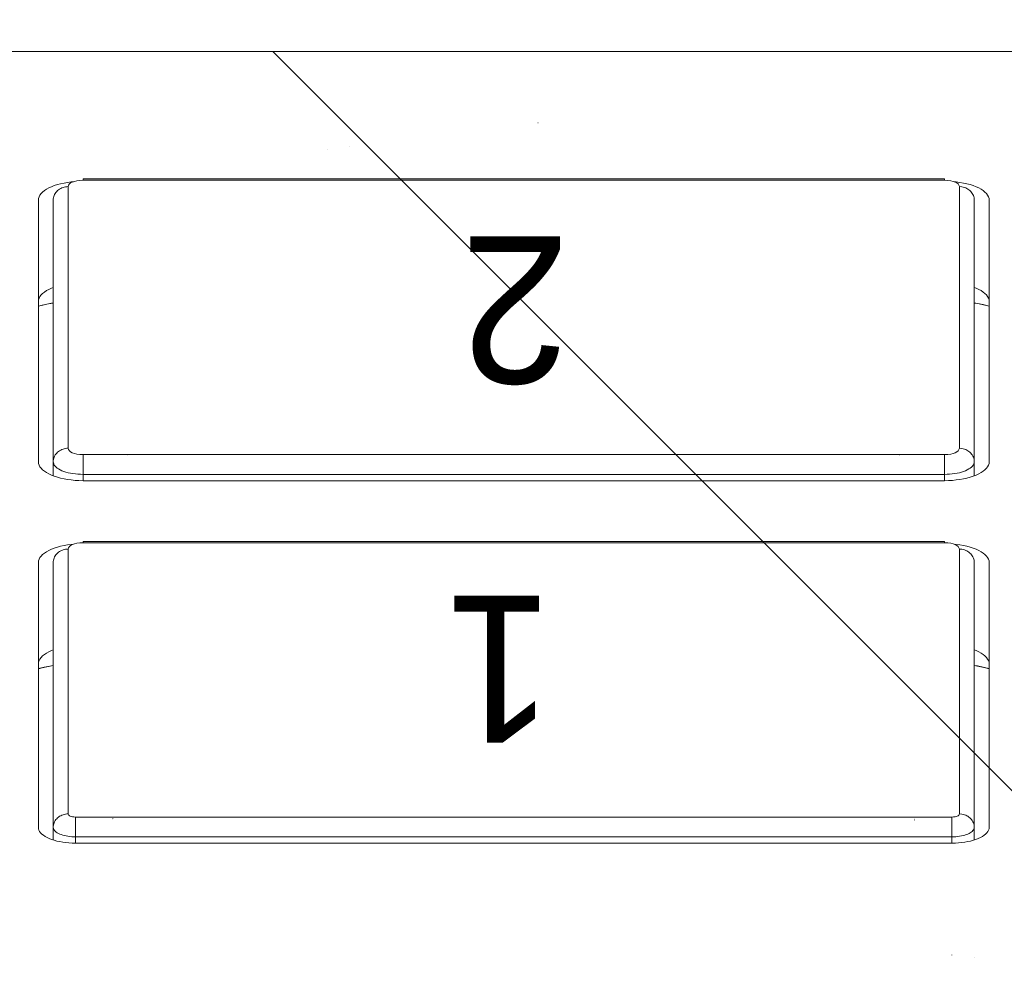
# Model space of a CAD drawing. Header units: inches. Extents: x -416 to -272, y -73 to 47.
# Tile 175 of 206: x -335.768 to -335.248, y 16.509 to 17.009. Entities that reach past the tile are written whole.
import ezdxf

# ---------------------------------------------------------------- set-up
doc = ezdxf.new("R2010")
doc.units = ezdxf.units.IN
doc.header["$LTSCALE"] = 32
doc.header["$MEASUREMENT"] = 0
doc.linetypes.add('Dash Style-1', pattern=[0.083328, 0.041656, -0.041672])
for name, color, linetype, lineweight in [('DashLineFill', 7, 'Dash Style-1', 13), ('Drawing', 7, 'Continuous', 18), ('None', 7, 'Continuous', 18), ('SolidLine', 7, 'Continuous', 15)]:
    doc.layers.add(name, color=color, linetype=linetype, lineweight=lineweight)
doc.styles.add('Segoe UI Semilight (bold)', font='seguisli.ttf')

# ---------------------------------------------------------------- blocks, each defined once
blk = doc.blocks.new('TiMotion_Handset (2D)')
at = {"layer": 'DashLineFill', "linetype": 'Continuous', "lineweight": 13}
h = blk.add_hatch(dxfattribs=at)
h.set_pattern_fill('Steel', color=253, style=0, pattern_type=2)
h.set_pattern_definition([(45, (0, 0), (-1.61301565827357, 1.935715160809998), []), (45, (-1.0608, 1.0608), (-0.4723460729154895, 0.4167612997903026), [])])
h.paths.add_polyline_path([(-0.5650679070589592, 2.440944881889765), (-0.5636889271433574, 2.443168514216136), (-0.5621892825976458, 2.445271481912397), (-0.5605689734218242, 2.447253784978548), (-0.5588279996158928, 2.449115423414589), (-0.5569663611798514, 2.45085639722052), (-0.5549840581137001, 2.452476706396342), (-0.5528810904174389, 2.453976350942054), (-0.5506574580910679, 2.455355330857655), (-0.5483514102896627, 2.456591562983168), (-0.5460011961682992, 2.457662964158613), (-0.543606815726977, 2.458569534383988), (-0.5411682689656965, 2.459311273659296), (-0.5386855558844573, 2.459888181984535), (-0.5361586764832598, 2.460300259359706), (-0.5335876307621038, 2.460547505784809), (-0.5309724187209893, 2.460629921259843), (0.4425815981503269, 2.460629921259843), (0.4451968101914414, 2.460547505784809), (0.4477678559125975, 2.460300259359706), (0.450294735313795, 2.459888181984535), (0.4527774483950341, 2.459311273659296), (0.4552159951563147, 2.458569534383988), (0.4576103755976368, 2.457662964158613), (0.4599605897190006, 2.456591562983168), (0.4622666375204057, 2.455355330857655), (0.4644902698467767, 2.453976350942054), (0.4665932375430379, 2.452476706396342), (0.4685755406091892, 2.45085639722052), (0.4704371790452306, 2.449115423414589), (0.472178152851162, 2.447253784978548), (0.4737984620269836, 2.445271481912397), (0.4752981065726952, 2.443168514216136), (0.4766770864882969, 2.440944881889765), (0.4779133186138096, 2.43863883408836), (0.478984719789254, 2.436288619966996), (0.47989129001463, 2.433894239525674), (0.4806330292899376, 2.431455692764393), (0.4812099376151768, 2.428972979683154), (0.4816220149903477, 2.426446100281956), (0.4818692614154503, 2.423875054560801), (0.4819516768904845, 2.421259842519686), (0.4819516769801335, 1.765582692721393), (0.4825163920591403, 1.763951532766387), (0.4830058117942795, 1.762300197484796), (0.4834199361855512, 1.760628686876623), (0.4837587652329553, 1.758937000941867), (0.4840222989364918, 1.757225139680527), (0.4842105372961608, 1.755493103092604), (0.4843234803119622, 1.753740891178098), (0.484361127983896, 1.751968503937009), (0.484361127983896, -1.751965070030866), (0.4842787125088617, -1.75458028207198), (0.4840314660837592, -1.757151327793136), (0.4836193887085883, -1.759678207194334), (0.483042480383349, -1.762160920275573), (0.4823007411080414, -1.764599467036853), (0.4813941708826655, -1.766993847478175), (0.4803227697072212, -1.769344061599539), (0.4790865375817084, -1.771650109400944), (0.4777075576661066, -1.773873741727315), (0.4762079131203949, -1.775976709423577), (0.4745876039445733, -1.777959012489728), (0.4728466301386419, -1.779820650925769), (0.4709849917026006, -1.781561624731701), (0.4690026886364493, -1.783181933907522), (0.4668997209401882, -1.784681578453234), (0.4646760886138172, -1.786060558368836), (0.4623700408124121, -1.787296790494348), (0.4600198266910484, -1.788368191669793), (0.4576254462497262, -1.789274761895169), (0.4551868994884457, -1.790016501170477), (0.4527041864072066, -1.790593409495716), (0.4501773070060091, -1.791005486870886), (0.447606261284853, -1.791252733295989), (0.4449910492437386, -1.791335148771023), (-1.79051826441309, -1.791335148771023), (-1.793133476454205, -1.791252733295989), (-1.795704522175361, -1.791005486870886), (-1.798231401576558, -1.790593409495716), (-1.800714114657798, -1.790016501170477), (-1.803152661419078, -1.789274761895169), (-1.8055470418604, -1.788368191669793), (-1.807897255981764, -1.787296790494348), (-1.810203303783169, -1.786060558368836), (-1.81242693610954, -1.784681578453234), (-1.814529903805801, -1.783181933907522), (-1.816512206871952, -1.781561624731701), (-1.818373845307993, -1.779820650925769), (-1.820114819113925, -1.777959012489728), (-1.821735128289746, -1.775976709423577), (-1.823234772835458, -1.773873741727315), (-1.82461375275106, -1.771650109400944), (-1.825849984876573, -1.769344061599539), (-1.826921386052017, -1.766993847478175), (-1.827827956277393, -1.764599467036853), (-1.828569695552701, -1.762160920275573), (-1.82914660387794, -1.759678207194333), (-1.829558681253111, -1.757151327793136), (-1.829805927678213, -1.75458028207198), (-1.829888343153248, -1.751965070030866), (-1.829888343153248, 1.751968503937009), (-1.829805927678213, 1.754583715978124), (-1.829558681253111, 1.75715476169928), (-1.82914660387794, 1.759681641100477), (-1.828569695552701, 1.762164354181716), (-1.827827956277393, 1.764602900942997), (-1.826921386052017, 1.766997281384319), (-1.825849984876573, 1.769347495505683), (-1.82461375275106, 1.771653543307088), (-1.823234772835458, 1.773877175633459), (-1.821735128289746, 1.77598014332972), (-1.820114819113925, 1.777962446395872), (-1.818373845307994, 1.779824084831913), (-1.816512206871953, 1.781565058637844), (-1.814529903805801, 1.783185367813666), (-1.81242693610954, 1.784685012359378), (-1.810203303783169, 1.786063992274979), (-1.807897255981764, 1.787300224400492), (-1.8055470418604, 1.788371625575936), (-1.803152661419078, 1.789278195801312), (-1.800714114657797, 1.79001993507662), (-1.798231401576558, 1.790596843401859), (-1.795704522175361, 1.79100892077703), (-1.793133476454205, 1.791256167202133), (-1.79051826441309, 1.791338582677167), (-0.5703424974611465, 1.791338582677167), (-0.5703424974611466, 2.421259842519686), (-0.5702600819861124, 2.423875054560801), (-0.5700128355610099, 2.426446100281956), (-0.569600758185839, 2.428972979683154), (-0.5690238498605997, 2.431455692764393), (-0.5682821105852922, 2.433894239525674), (-0.5673755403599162, 2.436288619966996), (-0.5663041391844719, 2.43863883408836)])
at = {"layer": 'DashLineFill'}
blk.add_open_spline([(-0.5650679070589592, 2.440944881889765), (-0.559793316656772, 2.450080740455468), (-0.5415215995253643, 2.460629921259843), (-0.04419541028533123, 2.460629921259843), (0.4531307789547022, 2.460629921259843), (0.4714024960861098, 2.450080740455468), (0.4819516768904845, 2.431809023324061), (0.4819516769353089, 2.09342126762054), (0.4819516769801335, 1.765582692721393), (0.484361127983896, 1.759098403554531), (0.484361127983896, 1.716953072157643e-06), (0.484361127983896, -1.76251425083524), (0.473811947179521, -1.780785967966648), (0.4555402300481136, -1.791335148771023), (-0.672763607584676, -1.791335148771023), (-1.801067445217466, -1.791335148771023), (-1.819339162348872, -1.780785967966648), (-1.829888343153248, -1.76251425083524), (-1.829888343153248, 1.716953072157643e-06), (-1.829888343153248, 1.762517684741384), (-1.819339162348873, 1.780789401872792), (-1.801067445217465, 1.791338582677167), (-1.180430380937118, 1.791338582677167), (-0.5703424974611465, 1.791338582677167), (-0.5703424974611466, 2.106299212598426), (-0.5703424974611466, 2.431809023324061), (-0.5650679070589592, 2.440944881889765)], degree=2, knots=[0, 0, 0, 0.001659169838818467, 0.003318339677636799, 0.07987838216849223, 0.08153755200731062, 0.08319672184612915, 0.08485589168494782, 0.1364181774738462, 0.1364181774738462, 0.1375061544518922, 0.4048450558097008, 0.4064547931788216, 0.4080645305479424, 0.4096742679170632, 0.5802364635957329, 0.5818462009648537, 0.5834559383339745, 0.5850656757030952, 0.8524045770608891, 0.8540143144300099, 0.8556240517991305, 0.8572337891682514, 0.9503292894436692, 0.9503292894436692, 0.9983902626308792, 1, 1, 1], dxfattribs=at)
at = {"layer": 'Drawing', "color": 7, "linetype": 'Continuous'}
for p, q in [((0.484361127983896, -1.718944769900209), (0.484361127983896, 1.633858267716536)), ((0.06952023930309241, 1.028848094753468), (0.07008969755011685, 1.029884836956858)), ((0.07008969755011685, 1.029884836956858), (0.07069483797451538, 1.030801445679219)), ((0.07069483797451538, 1.030801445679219), (0.071331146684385, 1.031591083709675)), ((0.071331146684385, 1.031591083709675), (0.07199387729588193, 1.032247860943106)), ((0.07199387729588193, 1.032247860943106), (0.07267808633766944, 1.032766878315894)), ((0.07267808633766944, 1.032766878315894), (0.07337867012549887, 1.033144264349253)), ((0.07337867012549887, 1.033144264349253), (0.07409040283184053, 1.033377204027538)), ((0.07409040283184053, 1.033377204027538), (0.07487331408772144, 1.033464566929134)), ((0.2146368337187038, 1.033464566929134), (0.07487331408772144, 1.033464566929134)), ((0.1586385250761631, 1.033464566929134), (0.1586803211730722, 1.033327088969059)), ((0.1586803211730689, 1.033327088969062), (0.159424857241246, 1.030406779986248)), ((0.159424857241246, 1.030406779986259), (0.1600548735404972, 1.027404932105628)), ((0.1611147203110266, 1.033464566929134), (0.1611931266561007, 1.033463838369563)), ((0.1611931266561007, 1.033463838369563), (0.1620542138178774, 1.033359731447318)), ((0.1620542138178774, 1.033359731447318), (0.1629082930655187, 1.033080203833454)), ((0.1629082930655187, 1.033080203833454), (0.1637489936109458, 1.032627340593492)), ((0.1637489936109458, 1.032627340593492), (0.1645700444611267, 1.032004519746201)), ((0.1645700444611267, 1.032004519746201), (0.1653653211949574, 1.031216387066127)), ((0.1653653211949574, 1.031216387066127), (0.1661288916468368, 1.030268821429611)), ((0.1653770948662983, 1.031216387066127), (0.1661288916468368, 1.030268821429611)), ((0.1661288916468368, 1.030268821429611), (0.1668550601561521, 1.029168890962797)), ((0.2146368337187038, 1.033464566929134), (0.2155763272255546, 1.033359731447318)), ((0.2155763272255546, 1.033359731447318), (0.2164304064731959, 1.033080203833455)), ((0.2164304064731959, 1.033080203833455), (0.217271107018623, 1.032627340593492)), ((0.217271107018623, 1.032627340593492), (0.2180921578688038, 1.032004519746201)), ((0.2180921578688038, 1.032004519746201), (0.2188874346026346, 1.031216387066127)), ((0.219651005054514, 1.030268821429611), (0.2188874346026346, 1.031216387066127)), ((0.219651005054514, 1.030268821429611), (0.2203771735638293, 1.029168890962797)), ((0.2621397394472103, 1.029168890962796), (0.2628659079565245, 1.030268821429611)), ((0.2628659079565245, 1.030268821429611), (0.2636294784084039, 1.031216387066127)), ((0.2636294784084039, 1.031216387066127), (0.2644247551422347, 1.032004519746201)), ((0.2644247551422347, 1.032004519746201), (0.2652458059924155, 1.032627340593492)), ((0.2652458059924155, 1.032627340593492), (0.2660865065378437, 1.033080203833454)), ((0.2660865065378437, 1.033080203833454), (0.2669405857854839, 1.033359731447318)), ((0.2669405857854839, 1.033359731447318), (0.2678800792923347, 1.033464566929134)), ((0.4059797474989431, 1.033464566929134), (0.2678800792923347, 1.033464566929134)), ((0.3499814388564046, 1.033464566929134), (0.3500232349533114, 1.033327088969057)), ((0.3500232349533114, 1.033327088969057), (0.3507677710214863, 1.030406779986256)), ((0.3507677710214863, 1.030406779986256), (0.3513977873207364, 1.027404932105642)), ((0.352457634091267, 1.033464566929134), (0.3525360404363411, 1.033463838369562)), ((0.3525360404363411, 1.033463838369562), (0.3533971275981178, 1.033359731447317)), ((0.3533971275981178, 1.033359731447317), (0.3542512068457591, 1.033080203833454)), ((0.3542512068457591, 1.033080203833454), (0.3550919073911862, 1.032627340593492)), ((0.3550919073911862, 1.032627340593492), (0.355912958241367, 1.032004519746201)), ((0.355912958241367, 1.032004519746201), (0.3567082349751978, 1.031216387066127)), ((0.3567082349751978, 1.031216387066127), (0.3574718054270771, 1.030268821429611)), ((0.3567200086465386, 1.031216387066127), (0.3574718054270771, 1.030268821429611)), ((0.3574718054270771, 1.030268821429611), (0.3581979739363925, 1.029168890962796)), ((0.4059797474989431, 1.033464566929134), (0.4069192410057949, 1.033359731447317)), ((0.4069192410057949, 1.033359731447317), (0.4077733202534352, 1.033080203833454)), ((0.4077733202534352, 1.033080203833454), (0.4086140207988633, 1.032627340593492)), ((0.4086140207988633, 1.032627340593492), (0.409435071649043, 1.032004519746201)), ((0.409435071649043, 1.032004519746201), (0.4102303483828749, 1.031216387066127)), ((0.4109939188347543, 1.030268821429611), (0.4102303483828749, 1.031216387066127)), ((0.4109939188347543, 1.030268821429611), (0.4117200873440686, 1.029168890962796)), ((0.06767954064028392, 1.023666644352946), (0.06806691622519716, 1.025098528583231)), ((0.06806691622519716, 1.025098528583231), (0.0685050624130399, 1.02644598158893)), ((0.0685050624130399, 1.02644598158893), (0.06899071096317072, 1.027698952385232)), ((0.06899071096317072, 1.027698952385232), (0.06952023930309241, 1.028848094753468)), ((0.1668550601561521, 1.029168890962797), (0.1675384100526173, 1.027924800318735)), ((0.1681738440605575, 1.026545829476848), (0.1675384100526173, 1.027924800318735)), ((0.1681738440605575, 1.026545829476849), (0.1685441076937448, 1.025590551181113)), ((0.2203771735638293, 1.029168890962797), (0.2210605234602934, 1.027924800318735)), ((0.2210605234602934, 1.027924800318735), (0.2216959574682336, 1.026545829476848)), ((0.2216959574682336, 1.026545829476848), (0.2222787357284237, 1.025042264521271)), ((0.2222787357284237, 1.025042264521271), (0.2228045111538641, 1.023425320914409)), ((0.2597124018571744, 1.023425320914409), (0.2602381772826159, 1.025042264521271)), ((0.2602381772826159, 1.025042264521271), (0.2608209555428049, 1.026545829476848)), ((0.2608209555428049, 1.026545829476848), (0.2614563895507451, 1.027924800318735)), ((0.2614563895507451, 1.027924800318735), (0.2621397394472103, 1.029168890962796)), ((0.3513977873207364, 1.027404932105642), (0.3517021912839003, 1.025590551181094)), ((0.3588813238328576, 1.027924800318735), (0.3581979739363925, 1.029168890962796)), ((0.3588813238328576, 1.027924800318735), (0.3595167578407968, 1.026545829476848)), ((0.3595167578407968, 1.026545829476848), (0.359887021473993, 1.025590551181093)), ((0.4117200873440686, 1.029168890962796), (0.4124034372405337, 1.027924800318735)), ((0.4124034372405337, 1.027924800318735), (0.4130388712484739, 1.026545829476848)), ((0.4130388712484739, 1.026545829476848), (0.4136216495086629, 1.025042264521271)), ((0.4136216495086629, 1.025042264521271), (0.4141474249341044, 1.023425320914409)), ((0.06668942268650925, 1.017316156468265), (0.06684891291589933, 1.018973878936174)), ((0.06684891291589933, 1.018973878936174), (0.0670682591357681, 1.020592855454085)), ((0.0670682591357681, 1.020592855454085), (0.06734582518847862, 1.022161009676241)), ((0.06734582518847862, 1.022161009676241), (0.06767954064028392, 1.023666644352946)), ((0.2228045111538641, 1.023425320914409), (0.2232693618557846, 1.021707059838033)), ((0.2232693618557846, 1.021707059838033), (0.2236698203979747, 1.019900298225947)), ((0.2236698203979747, 1.019900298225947), (0.2240028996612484, 1.018018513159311)), ((0.2585140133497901, 1.018018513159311), (0.2588470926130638, 1.019900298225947)), ((0.2588470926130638, 1.019900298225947), (0.2592475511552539, 1.021707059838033)), ((0.2592475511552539, 1.021707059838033), (0.2597124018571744, 1.023425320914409)), ((0.4141474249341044, 1.023425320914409), (0.414612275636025, 1.021707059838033)), ((0.414612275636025, 1.021707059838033), (0.415012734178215, 1.019900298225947)), ((0.415012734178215, 1.019900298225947), (0.4153458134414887, 1.018018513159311)), ((0.06655405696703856, 1.013779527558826), (0.06659097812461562, 1.015632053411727)), ((0.06655405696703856, 0.5511811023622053), (0.06655405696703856, 1.013779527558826)), ((0.06659097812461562, 1.015632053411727), (0.06668942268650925, 1.017316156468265)), ((0.2240028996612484, 1.018018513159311), (0.2242661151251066, 1.016075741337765)), ((0.2242661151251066, 1.016075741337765), (0.2243710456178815, 1.014985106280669)), ((0.2579412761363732, 1.012065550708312), (0.2580594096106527, 1.014086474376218)), ((0.2580594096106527, 1.014086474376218), (0.258250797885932, 1.016075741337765)), ((0.258250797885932, 1.016075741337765), (0.2585140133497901, 1.018018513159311)), ((0.4153458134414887, 1.018018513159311), (0.4156090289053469, 1.016075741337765)), ((0.4156090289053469, 1.016075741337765), (0.4157139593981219, 1.01498510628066)), ((0.2578969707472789, 1.00984251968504), (0.2579412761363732, 1.012065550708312)), ((0.2578969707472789, 0.5551181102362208), (0.2578969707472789, 1.00984251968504)), ((0.06659097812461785, 0.5493285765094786), (0.06655405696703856, 0.5511811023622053)), ((0.2579412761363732, 0.552895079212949), (0.2578969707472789, 0.5551181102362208)), ((0.2580594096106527, 0.5508741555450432), (0.2579412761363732, 0.552895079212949)), ((0.06668942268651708, 0.5476444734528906), (0.06659097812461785, 0.5493285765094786)), ((0.06684891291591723, 0.5459867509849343), (0.06668942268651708, 0.5476444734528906)), ((0.06706825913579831, 0.544367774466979), (0.06684891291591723, 0.5459867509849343)), ((0.2240028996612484, 0.5469421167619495), (0.2236698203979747, 0.5450603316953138)), ((0.2242661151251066, 0.5488848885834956), (0.2240028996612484, 0.5469421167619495)), ((0.2243710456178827, 0.5499755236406), (0.2242661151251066, 0.5488848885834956)), ((0.258250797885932, 0.5488848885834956), (0.2580594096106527, 0.5508741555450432)), ((0.2585140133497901, 0.5469421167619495), (0.258250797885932, 0.5488848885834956)), ((0.2588470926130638, 0.5450603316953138), (0.2585140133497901, 0.5469421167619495)), ((0.4153458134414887, 0.5469421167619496), (0.415012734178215, 0.5450603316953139)), ((0.4153458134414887, 0.5469421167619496), (0.4156090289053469, 0.5488848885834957)), ((0.4157139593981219, 0.5499755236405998), (0.4156090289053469, 0.5488848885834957)), ((0.06734582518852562, 0.5427996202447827), (0.06706825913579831, 0.544367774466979)), ((0.06767954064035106, 0.5412939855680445), (0.06734582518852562, 0.5427996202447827)), ((0.06806691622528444, 0.5398621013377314), (0.06767954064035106, 0.5412939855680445)), ((0.2228045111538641, 0.5415353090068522), (0.2222787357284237, 0.53991836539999)), ((0.2232693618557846, 0.5432535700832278), (0.2228045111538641, 0.5415353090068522)), ((0.2236698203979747, 0.5450603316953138), (0.2232693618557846, 0.5432535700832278)), ((0.2592475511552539, 0.5432535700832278), (0.2588470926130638, 0.5450603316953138)), ((0.2597124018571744, 0.5415353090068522), (0.2592475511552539, 0.5432535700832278)), ((0.2602381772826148, 0.53991836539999), (0.2597124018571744, 0.5415353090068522)), ((0.4141474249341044, 0.5415353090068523), (0.4136216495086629, 0.5399183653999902)), ((0.414612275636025, 0.543253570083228), (0.4141474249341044, 0.5415353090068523)), ((0.414612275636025, 0.543253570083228), (0.415012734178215, 0.5450603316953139)), ((0.06850506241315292, 0.5385146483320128), (0.06806691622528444, 0.5398621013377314)), ((0.0689907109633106, 0.5372616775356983), (0.06850506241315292, 0.5385146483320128)), ((0.06952023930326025, 0.5361125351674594), (0.0689907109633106, 0.5372616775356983)), ((0.07008969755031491, 0.5350757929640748), (0.06952023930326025, 0.5361125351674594)), ((0.1601014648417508, 0.5376855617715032), (0.1594775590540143, 0.5346705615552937)), ((0.1603789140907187, 0.5393700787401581), (0.1601014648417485, 0.5376855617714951)), ((0.1668550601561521, 0.5357917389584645), (0.1661288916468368, 0.5346918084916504)), ((0.1675384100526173, 0.5370358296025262), (0.1668550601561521, 0.5357917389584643)), ((0.1681738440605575, 0.5384148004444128), (0.1675384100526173, 0.5370358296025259)), ((0.1685441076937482, 0.5393700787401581), (0.1681738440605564, 0.5384148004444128)), ((0.2203771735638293, 0.5357917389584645), (0.219651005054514, 0.5346918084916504)), ((0.2210605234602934, 0.5370358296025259), (0.2203771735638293, 0.5357917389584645)), ((0.2216959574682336, 0.5384148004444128), (0.2210605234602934, 0.5370358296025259)), ((0.2222787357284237, 0.53991836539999), (0.2216959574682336, 0.5384148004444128)), ((0.2608209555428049, 0.5384148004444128), (0.2602381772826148, 0.53991836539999)), ((0.2614563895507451, 0.5370358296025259), (0.2608209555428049, 0.5384148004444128)), ((0.2621397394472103, 0.5357917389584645), (0.2614563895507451, 0.5370358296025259)), ((0.2628659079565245, 0.5346918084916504), (0.2621397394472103, 0.5357917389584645)), ((0.3514443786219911, 0.537685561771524), (0.3508204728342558, 0.5346705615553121)), ((0.3517218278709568, 0.5393700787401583), (0.3514443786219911, 0.537685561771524)), ((0.3581979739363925, 0.5357917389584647), (0.3574718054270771, 0.5346918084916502)), ((0.3581979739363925, 0.5357917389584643), (0.3588813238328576, 0.5370358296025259)), ((0.3588813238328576, 0.5370358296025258), (0.3595167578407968, 0.5384148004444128)), ((0.3598870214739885, 0.5393700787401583), (0.3595167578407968, 0.5384148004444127)), ((0.4117200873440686, 0.5357917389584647), (0.4109939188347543, 0.5346918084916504)), ((0.4117200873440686, 0.5357917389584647), (0.4124034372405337, 0.5370358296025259)), ((0.4130388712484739, 0.5384148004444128), (0.4124034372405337, 0.5370358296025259)), ((0.4136216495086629, 0.5399183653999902), (0.4130388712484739, 0.5384148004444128)), ((0.07069483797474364, 0.5341591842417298), (0.07008969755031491, 0.5350757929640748)), ((0.07133114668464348, 0.5333695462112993), (0.07069483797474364, 0.5341591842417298)), ((0.0719938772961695, 0.5327127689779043), (0.07133114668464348, 0.5333695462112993)), ((0.07267808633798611, 0.532193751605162), (0.0719938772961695, 0.5327127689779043)), ((0.07337867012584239, 0.53181636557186), (0.07267808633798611, 0.532193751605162)), ((0.07409040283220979, 0.5315834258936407), (0.07337867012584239, 0.53181636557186)), ((0.0748733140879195, 0.5314960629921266), (0.07409040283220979, 0.5315834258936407)), ((0.2146368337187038, 0.5314960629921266), (0.0748733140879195, 0.5314960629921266)), ((0.1594775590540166, 0.5346705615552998), (0.1587194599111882, 0.5316800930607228)), ((0.1611931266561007, 0.5314967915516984), (0.1611147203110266, 0.5314960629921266)), ((0.1620542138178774, 0.5316008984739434), (0.1611931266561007, 0.5314967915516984)), ((0.1629082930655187, 0.5318804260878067), (0.1620542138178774, 0.5316008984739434)), ((0.1637489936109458, 0.532333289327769), (0.1629082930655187, 0.5318804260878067)), ((0.1645700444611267, 0.5329561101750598), (0.1637489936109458, 0.532333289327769)), ((0.1653653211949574, 0.5337442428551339), (0.1645700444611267, 0.5329561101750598)), ((0.1661288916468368, 0.5346918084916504), (0.1653653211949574, 0.5337442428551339)), ((0.1661288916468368, 0.5346918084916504), (0.1653744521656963, 0.5337442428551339)), ((0.2155763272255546, 0.5316008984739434), (0.2146368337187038, 0.5314960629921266)), ((0.2164304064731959, 0.5318804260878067), (0.2155763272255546, 0.5316008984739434)), ((0.217271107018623, 0.5323332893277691), (0.2164304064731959, 0.5318804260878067)), ((0.2180921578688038, 0.53295611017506), (0.217271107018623, 0.5323332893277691)), ((0.2188874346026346, 0.533744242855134), (0.2180921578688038, 0.53295611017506)), ((0.219651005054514, 0.5346918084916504), (0.2188874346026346, 0.533744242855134)), ((0.2636294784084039, 0.533744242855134), (0.2628659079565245, 0.5346918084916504)), ((0.2644247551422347, 0.53295611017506), (0.2636294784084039, 0.533744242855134)), ((0.2652458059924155, 0.532333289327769), (0.2644247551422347, 0.53295611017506)), ((0.2660865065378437, 0.5318804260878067), (0.2652458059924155, 0.532333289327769)), ((0.2669405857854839, 0.5316008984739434), (0.2660865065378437, 0.5318804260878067)), ((0.2678800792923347, 0.5314960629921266), (0.2669405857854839, 0.5316008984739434)), ((0.4059797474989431, 0.5314960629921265), (0.2678800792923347, 0.5314960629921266)), ((0.3500623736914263, 0.5316800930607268), (0.3500060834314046, 0.5314960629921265)), ((0.3508204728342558, 0.5346705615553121), (0.3500623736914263, 0.5316800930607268)), ((0.3525360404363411, 0.5314967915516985), (0.352457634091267, 0.5314960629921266)), ((0.3533971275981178, 0.5316008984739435), (0.3525360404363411, 0.5314967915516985)), ((0.3542512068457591, 0.5318804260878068), (0.3533971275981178, 0.5316008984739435)), ((0.3550919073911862, 0.5323332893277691), (0.3542512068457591, 0.5318804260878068)), ((0.355912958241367, 0.53295611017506), (0.3550919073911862, 0.5323332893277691)), ((0.3567082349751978, 0.533744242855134), (0.355912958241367, 0.53295611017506)), ((0.3574718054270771, 0.5346918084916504), (0.3567082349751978, 0.533744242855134)), ((0.3574718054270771, 0.5346918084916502), (0.3567173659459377, 0.533744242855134)), ((0.4069192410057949, 0.5316008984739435), (0.4059797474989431, 0.5314960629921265)), ((0.4077733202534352, 0.5318804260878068), (0.4069192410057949, 0.5316008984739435)), ((0.4077733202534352, 0.5318804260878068), (0.4086140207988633, 0.5323332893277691)), ((0.409435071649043, 0.53295611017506), (0.4086140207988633, 0.5323332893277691)), ((0.4102303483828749, 0.533744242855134), (0.409435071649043, 0.53295611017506)), ((0.4109939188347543, 0.5346918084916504), (0.4102303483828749, 0.533744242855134))]:
    blk.add_line(p, q, dxfattribs=at)
at = {"layer": 'Drawing'}
for p, q in [((0.1585943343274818, 1.033464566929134), (0.159124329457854, 1.031496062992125)), ((0.159124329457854, 1.031496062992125), (0.1598615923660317, 1.028144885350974)), ((0.3499372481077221, 1.033464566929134), (0.3504672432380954, 1.031496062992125)), ((0.3499704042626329, 1.033464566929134), (0.3500195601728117, 1.033302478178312)), ((0.3507695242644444, 1.030354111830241), (0.3500195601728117, 1.033302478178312)), ((0.3504672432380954, 1.031496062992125), (0.3512045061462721, 1.028144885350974)), ((0.3514021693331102, 1.027333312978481), (0.3507695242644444, 1.030354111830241)), ((0.07487331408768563, 1.025590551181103), (0.06822690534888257, 1.025590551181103)), ((0.07201027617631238, 1.023454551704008), (0.07237753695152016, 1.024008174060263)), ((0.07237753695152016, 1.024008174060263), (0.0727637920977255, 1.024483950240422)), ((0.0727637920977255, 1.024483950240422), (0.07316610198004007, 1.024878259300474)), ((0.07316610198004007, 1.024878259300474), (0.0735814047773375, 1.025188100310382)), ((0.0735814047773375, 1.025188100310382), (0.07400653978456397, 1.025411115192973)), ((0.07400653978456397, 1.025411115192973), (0.07443827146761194, 1.02554560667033)), ((0.07443827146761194, 1.02554560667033), (0.07487331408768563, 1.025590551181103)), ((0.2146368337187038, 1.025590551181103), (0.0748733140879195, 1.025590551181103)), ((0.07487331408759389, 1.025590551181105), (0.07549528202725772, 1.025560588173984)), ((0.07549528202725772, 1.025560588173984), (0.07611251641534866, 1.025470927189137)), ((0.07611251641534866, 1.025470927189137), (0.07672031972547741, 1.025322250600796)), ((0.07672031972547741, 1.025322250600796), (0.07731406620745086, 1.025115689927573)), ((0.07731406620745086, 1.025115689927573), (0.07788923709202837, 1.024852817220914)), ((0.07788923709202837, 1.024852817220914), (0.0784414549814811, 1.024535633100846)), ((0.0784414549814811, 1.024535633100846), (0.07896651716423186, 1.024166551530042)), ((0.07896651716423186, 1.024166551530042), (0.07946042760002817, 1.023748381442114)), ((0.1598615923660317, 1.028144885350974), (0.1603087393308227, 1.025590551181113)), ((0.160054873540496, 1.027404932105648), (0.1603592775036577, 1.025590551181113)), ((0.2152588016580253, 1.025560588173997), (0.2146368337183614, 1.025590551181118)), ((0.2158760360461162, 1.02547092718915), (0.2152588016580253, 1.025560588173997)), ((0.2164838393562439, 1.025322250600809), (0.2158760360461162, 1.02547092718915)), ((0.2170775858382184, 1.025115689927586), (0.2164838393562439, 1.025322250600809)), ((0.2176527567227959, 1.024852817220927), (0.2170775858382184, 1.025115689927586)), ((0.2182049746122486, 1.024535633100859), (0.2176527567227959, 1.024852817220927)), ((0.2187300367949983, 1.024166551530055), (0.2182049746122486, 1.024535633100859)), ((0.2192239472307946, 1.023748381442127), (0.2187300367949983, 1.024166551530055)), ((0.2678800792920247, 1.025590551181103), (0.2604506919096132, 1.025590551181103)), ((0.2645523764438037, 1.023480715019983), (0.265067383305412, 1.024115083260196)), ((0.265067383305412, 1.024115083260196), (0.265603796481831, 1.024640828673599)), ((0.265603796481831, 1.024640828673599), (0.266157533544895, 1.025053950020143)), ((0.266157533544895, 1.025053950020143), (0.2667243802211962, 1.02535130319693)), ((0.2667243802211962, 1.02535130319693), (0.2673000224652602, 1.02553062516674)), ((0.2673000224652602, 1.02553062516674), (0.2678800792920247, 1.025590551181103)), ((0.2678800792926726, 1.025590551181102), (0.2685020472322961, 1.025560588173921)), ((0.4059797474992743, 1.025590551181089), (0.2678800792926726, 1.025590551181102)), ((0.2685020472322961, 1.025560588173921), (0.2691192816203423, 1.025470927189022)), ((0.2691192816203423, 1.025470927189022), (0.2697270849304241, 1.025322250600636)), ((0.2697270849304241, 1.025322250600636), (0.2703208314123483, 1.025115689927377)), ((0.2703208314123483, 1.025115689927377), (0.2708960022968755, 1.024852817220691)), ((0.2708960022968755, 1.024852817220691), (0.2714482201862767, 1.024535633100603)), ((0.2714482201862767, 1.024535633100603), (0.271973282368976, 1.024166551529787)), ((0.271973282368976, 1.024166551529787), (0.272467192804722, 1.023748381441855)), ((0.3512045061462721, 1.028144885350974), (0.3516516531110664, 1.025590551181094)), ((0.3514021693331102, 1.027333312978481), (0.3516939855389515, 1.025590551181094)), ((0.4066017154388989, 1.025560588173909), (0.4059797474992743, 1.025590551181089)), ((0.4072189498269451, 1.025470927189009), (0.4066017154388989, 1.025560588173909)), ((0.4078267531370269, 1.025322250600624), (0.4072189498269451, 1.025470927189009)), ((0.4084204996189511, 1.025115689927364), (0.4078267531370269, 1.025322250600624)), ((0.4089956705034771, 1.024852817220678), (0.4084204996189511, 1.025115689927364)), ((0.4095478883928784, 1.02453563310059), (0.4089956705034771, 1.024852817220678)), ((0.4100729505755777, 1.024166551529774), (0.4095478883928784, 1.02453563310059)), ((0.4105668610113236, 1.023748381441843), (0.4100729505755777, 1.024166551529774)), ((0.07034942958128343, 1.018771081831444), (0.07055050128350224, 1.01968503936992)), ((0.07055050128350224, 1.01968503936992), (0.07078447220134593, 1.020554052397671)), ((0.07078447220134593, 1.020554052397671), (0.07104956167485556, 1.021371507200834)), ((0.07104956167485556, 1.021371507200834), (0.07134375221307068, 1.022131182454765)), ((0.07134375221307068, 1.022131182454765), (0.07166480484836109, 1.022827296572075)), ((0.07166480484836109, 1.022827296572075), (0.07201027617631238, 1.023454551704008)), ((0.07946042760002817, 1.023748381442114), (0.07991942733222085, 1.023284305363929)), ((0.07991942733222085, 1.023284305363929), (0.08034002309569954, 1.022777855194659)), ((0.08034002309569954, 1.022777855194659), (0.08071901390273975, 1.022232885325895)), ((0.08071901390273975, 1.022232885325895), (0.08105351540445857, 1.021653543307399)), ((0.08105351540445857, 1.021653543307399), (0.0813409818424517, 1.021044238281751)), ((0.0813409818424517, 1.021044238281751), (0.08157922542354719, 1.020409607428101)), ((0.08157922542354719, 1.020409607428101), (0.08176643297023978, 1.019754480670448)), ((0.08176643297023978, 1.019754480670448), (0.08190117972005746, 1.019083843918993)), ((0.08190117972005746, 1.019083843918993), (0.0819824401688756, 1.018402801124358)), ((0.2196829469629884, 1.023284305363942), (0.2192239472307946, 1.023748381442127)), ((0.2201035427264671, 1.022777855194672), (0.2196829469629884, 1.023284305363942)), ((0.2204825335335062, 1.022232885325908), (0.2201035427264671, 1.022777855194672)), ((0.2208170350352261, 1.021653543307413), (0.2204825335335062, 1.022232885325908)), ((0.2211045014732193, 1.021044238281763), (0.2208170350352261, 1.021653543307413)), ((0.2213427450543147, 1.020409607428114), (0.2211045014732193, 1.021044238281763)), ((0.2215299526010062, 1.019754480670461), (0.2213427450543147, 1.020409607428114)), ((0.221664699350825, 1.019083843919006), (0.2215299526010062, 1.019754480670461)), ((0.221745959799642, 1.018402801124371), (0.221664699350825, 1.019083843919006)), ((0.2621163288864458, 1.017716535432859), (0.2624282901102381, 1.018875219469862)), ((0.2624282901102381, 1.018875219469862), (0.262781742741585, 1.019965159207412)), ((0.262781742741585, 1.019965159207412), (0.2631739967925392, 1.020978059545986)), ((0.2631739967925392, 1.020978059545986), (0.2636020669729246, 1.021906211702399)), ((0.2636020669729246, 1.021906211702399), (0.2640626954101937, 1.02274255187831)), ((0.2640626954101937, 1.02274255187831), (0.2645523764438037, 1.023480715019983)), ((0.272467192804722, 1.023748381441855), (0.2729261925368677, 1.023284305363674)), ((0.2729261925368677, 1.023284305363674), (0.2733467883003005, 1.022777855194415)), ((0.2733467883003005, 1.022777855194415), (0.2737257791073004, 1.022232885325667)), ((0.2737257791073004, 1.022232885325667), (0.2740602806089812, 1.021653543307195)), ((0.2740602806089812, 1.021653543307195), (0.2743477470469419, 1.021044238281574)), ((0.2743477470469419, 1.021044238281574), (0.2745859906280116, 1.020409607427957)), ((0.2745859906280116, 1.020409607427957), (0.2747731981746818, 1.01975448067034)), ((0.2747731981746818, 1.01975448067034), (0.2749079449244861, 1.019083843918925)), ((0.2749079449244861, 1.019083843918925), (0.2749892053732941, 1.018402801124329)), ((0.4110258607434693, 1.023284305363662), (0.4105668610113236, 1.023748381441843)), ((0.4114464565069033, 1.022777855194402), (0.4110258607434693, 1.023284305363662)), ((0.4118254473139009, 1.022232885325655), (0.4114464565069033, 1.022777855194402)), ((0.4121599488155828, 1.021653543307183), (0.4118254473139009, 1.022232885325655)), ((0.4124474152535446, 1.021044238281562), (0.4121599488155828, 1.021653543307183)), ((0.4126856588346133, 1.020409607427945), (0.4124474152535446, 1.021044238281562)), ((0.4128728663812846, 1.019754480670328), (0.4126856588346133, 1.020409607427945)), ((0.4130076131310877, 1.019083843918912), (0.4128728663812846, 1.019754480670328)), ((0.4130888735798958, 1.018402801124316), (0.4130076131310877, 1.019083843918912)), ((0.06988175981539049, 1.013779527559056), (0.06653745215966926, 1.013779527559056)), ((0.06988175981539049, 1.013779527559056), (0.06990075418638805, 1.014808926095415)), ((0.06988175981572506, 1.013779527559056), (0.06988175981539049, 0.5511811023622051)), ((0.0803457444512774, 1.013779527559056), (0.06988175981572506, 1.013779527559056)), ((0.06990075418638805, 1.014808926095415), (0.06995759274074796, 1.015830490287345)), ((0.06995759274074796, 1.015830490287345), (0.07005184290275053, 1.016836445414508)), ((0.07005184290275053, 1.016836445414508), (0.07018278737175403, 1.017819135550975)), ((0.07018278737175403, 1.017819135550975), (0.07034942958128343, 1.018771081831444)), ((0.08039063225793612, 1.014657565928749), (0.08034574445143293, 1.013779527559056)), ((0.0803457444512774, 1.013779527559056), (0.08034574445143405, 0.5511811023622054)), ((0.08048211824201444, 1.015425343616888), (0.08039063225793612, 1.014657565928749)), ((0.08062020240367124, 1.016082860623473), (0.08048211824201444, 1.015425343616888)), ((0.08080488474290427, 1.016630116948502), (0.08062020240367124, 1.016082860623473)), ((0.08103616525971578, 1.017067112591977), (0.08080488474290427, 1.016630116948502)), ((0.08131404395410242, 1.017393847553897), (0.08103616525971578, 1.017067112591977)), ((0.08163852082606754, 1.017610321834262), (0.08131404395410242, 1.017393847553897)), ((0.08200959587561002, 1.017716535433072), (0.08163852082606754, 1.017610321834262)), ((0.0819824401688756, 1.018402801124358), (0.08200959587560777, 1.017716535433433)), ((0.2217731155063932, 1.017716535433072), (0.08200959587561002, 1.017716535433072)), ((0.2217731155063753, 1.017716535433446), (0.221745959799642, 1.018402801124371)), ((0.2225152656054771, 1.017504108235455), (0.2217731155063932, 1.017716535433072)), ((0.2231642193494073, 1.017071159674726), (0.2225152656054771, 1.017504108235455)), ((0.2237199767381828, 1.016417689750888), (0.2231642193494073, 1.017071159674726)), ((0.2241825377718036, 1.015543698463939), (0.2237199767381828, 1.016417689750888)), ((0.2245519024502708, 1.01444918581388), (0.2241825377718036, 1.015543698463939)), ((0.2248280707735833, 1.013134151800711), (0.2245519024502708, 1.01444918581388)), ((0.2613257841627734, 1.012577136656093), (0.2614514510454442, 1.013918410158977)), ((0.2614514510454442, 1.013918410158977), (0.2616260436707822, 1.015228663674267)), ((0.2616260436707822, 1.015228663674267), (0.2618482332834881, 1.016497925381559)), ((0.2618482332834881, 1.016497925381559), (0.2621163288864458, 1.017716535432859)), ((0.2722375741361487, 1.014449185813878), (0.2719614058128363, 1.013134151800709)), ((0.2726069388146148, 1.015543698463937), (0.2722375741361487, 1.014449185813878)), ((0.2730694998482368, 1.016417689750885), (0.2726069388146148, 1.015543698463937)), ((0.2736252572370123, 1.017071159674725), (0.2730694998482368, 1.016417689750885)), ((0.2742742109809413, 1.017504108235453), (0.2736252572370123, 1.017071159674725)), ((0.2750163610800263, 1.017716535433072), (0.2742742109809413, 1.017504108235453)), ((0.2749892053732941, 1.018402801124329), (0.2750163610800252, 1.017716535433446)), ((0.4131160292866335, 1.017716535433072), (0.2750163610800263, 1.017716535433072)), ((0.4131160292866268, 1.017716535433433), (0.4130888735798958, 1.018402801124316)), ((0.4138581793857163, 1.017504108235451), (0.4131160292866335, 1.017716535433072)), ((0.4145071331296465, 1.017071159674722), (0.4138581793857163, 1.017504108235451)), ((0.415062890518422, 1.016417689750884), (0.4145071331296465, 1.017071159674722)), ((0.4155254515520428, 1.015543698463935), (0.415062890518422, 1.016417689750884)), ((0.41589481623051, 1.014449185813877), (0.4155254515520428, 1.015543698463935)), ((0.4161709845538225, 1.013134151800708), (0.41589481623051, 1.014449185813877)), ((0.225011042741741, 1.011598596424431), (0.2248280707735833, 1.013134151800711)), ((0.2251008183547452, 1.00984251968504), (0.225011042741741, 1.011598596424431)), ((0.2251008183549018, 1.00984251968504), (0.2251008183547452, 0.5551181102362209)), ((0.2258385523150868, 1.00984251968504), (0.2251008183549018, 1.00984251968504)), ((0.2258385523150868, 0.5551181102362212), (0.2258385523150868, 1.00984251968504)), ((0.2612246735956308, 1.00984251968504), (0.2578969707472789, 1.00984251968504)), ((0.2612246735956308, 1.00984251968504), (0.261249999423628, 1.011215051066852)), ((0.2612246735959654, 1.00984251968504), (0.2612246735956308, 0.5551181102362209)), ((0.2716886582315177, 1.00984251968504), (0.2612246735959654, 1.00984251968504)), ((0.261249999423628, 1.011215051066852), (0.2613257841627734, 1.012577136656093)), ((0.2717784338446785, 1.011598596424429), (0.2716886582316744, 1.00984251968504)), ((0.2716886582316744, 1.00984251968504), (0.2716886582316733, 0.5551181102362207)), ((0.2719614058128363, 1.013134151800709), (0.2717784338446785, 1.011598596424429)), ((0.4163539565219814, 1.011598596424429), (0.4161709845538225, 1.013134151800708)), ((0.4164437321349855, 1.009842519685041), (0.4163539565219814, 1.011598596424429)), ((0.4164437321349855, 1.009842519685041), (0.4164437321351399, 0.5551181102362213)), ((0.4171814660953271, 1.00984251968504), (0.4164437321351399, 1.00984251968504)), ((0.4171814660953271, 0.5551181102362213), (0.4171814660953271, 1.00984251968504)), ((0.07924130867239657, 0.9940944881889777), (0.07922156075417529, 0.9940944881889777)), ((0.07965947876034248, 0.9940944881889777), (0.07964168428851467, 0.9940944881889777)), ((0.08002856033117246, 0.9940944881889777), (0.08001285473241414, 0.9940944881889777)), ((0.08034574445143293, 0.9940944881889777), (0.08033224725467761, 0.9940944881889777)), ((0.2713714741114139, 0.9862204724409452), (0.2713523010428, 0.9862204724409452)), ((0.2716886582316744, 0.9862204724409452), (0.2716721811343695, 0.9862204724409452)), ((0.4325532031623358, 0.8809055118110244), (0.4325381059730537, 0.8809055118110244)), ((0.4340710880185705, 0.8690944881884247), (0.4340564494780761, 0.8690944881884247)), ((0.4468355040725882, 0.7697715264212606), (0.4468355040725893, 0.7696876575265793)), ((0.2710215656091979, 0.5787401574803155), (0.2710023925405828, 0.5787401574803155)), ((0.2713879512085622, 0.5787401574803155), (0.2713714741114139, 0.5787401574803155)), ((0.07879698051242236, 0.570866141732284), (0.07877723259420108, 0.570866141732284)), ((0.07925910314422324, 0.570866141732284), (0.07924130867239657, 0.570866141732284)), ((0.0796751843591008, 0.570866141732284), (0.07965947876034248, 0.570866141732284)), ((0.08004205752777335, 0.570866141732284), (0.08002856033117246, 0.570866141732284)), ((0.007534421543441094, 0.5511811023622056), (0.007511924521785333, 0.5511811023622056)), ((0.06988175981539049, 0.5511811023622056), (0.06655405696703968, 0.5511811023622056)), ((0.06990075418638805, 0.5501517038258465), (0.06988175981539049, 0.5511811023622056)), ((0.0803457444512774, 0.5511811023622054), (0.06988175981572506, 0.5511811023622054)), ((0.08034574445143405, 0.5511811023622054), (0.08039063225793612, 0.550303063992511)), ((0.2245519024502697, 0.5505114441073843), (0.2248280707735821, 0.5518264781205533)), ((0.2248280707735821, 0.5518264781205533), (0.225011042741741, 0.5533620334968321)), ((0.225011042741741, 0.5533620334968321), (0.2251008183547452, 0.5551181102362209)), ((0.2258385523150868, 0.5551181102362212), (0.2251008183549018, 0.5551181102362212)), ((0.2612246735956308, 0.5551181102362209), (0.2578969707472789, 0.5551181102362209)), ((0.2612499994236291, 0.5537455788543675), (0.2612246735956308, 0.5551181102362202)), ((0.2716886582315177, 0.5551181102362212), (0.2612246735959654, 0.5551181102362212)), ((0.2613257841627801, 0.5523834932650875), (0.2612499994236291, 0.5537455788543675)), ((0.2614514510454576, 0.5510422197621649), (0.2613257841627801, 0.5523834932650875)), ((0.2616260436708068, 0.5497319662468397), (0.2614514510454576, 0.5510422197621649)), ((0.2716886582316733, 0.5551181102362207), (0.2717784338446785, 0.5533620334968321)), ((0.2717784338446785, 0.5533620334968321), (0.2719614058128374, 0.5518264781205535)), ((0.2719614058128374, 0.5518264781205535), (0.2722375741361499, 0.550511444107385)), ((0.41589481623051, 0.550511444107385), (0.4161709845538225, 0.5518264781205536)), ((0.4161709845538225, 0.5518264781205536), (0.4163539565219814, 0.5533620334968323)), ((0.4163539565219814, 0.5533620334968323), (0.4164437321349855, 0.5551181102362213)), ((0.4171814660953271, 0.5551181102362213), (0.4164437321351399, 0.5551181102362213)), ((0.06995759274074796, 0.5491301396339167), (0.06990075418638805, 0.5501517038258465)), ((0.07005184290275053, 0.5481241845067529), (0.06995759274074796, 0.5491301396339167)), ((0.07018278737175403, 0.5471414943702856), (0.07005184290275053, 0.5481241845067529)), ((0.07034942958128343, 0.5461895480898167), (0.07018278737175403, 0.5471414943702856)), ((0.07055050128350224, 0.5452755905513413), (0.07034942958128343, 0.5461895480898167)), ((0.08039063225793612, 0.550303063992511), (0.08048211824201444, 0.5495352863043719)), ((0.08048211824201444, 0.5495352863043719), (0.08062020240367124, 0.5488777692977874)), ((0.08062020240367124, 0.5488777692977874), (0.08080488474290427, 0.5483305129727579)), ((0.08080488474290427, 0.5483305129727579), (0.08103616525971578, 0.5478935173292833)), ((0.08103616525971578, 0.5478935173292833), (0.08131404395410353, 0.5475667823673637)), ((0.08131404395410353, 0.5475667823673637), (0.08163852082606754, 0.5473503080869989)), ((0.08163852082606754, 0.5473503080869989), (0.08200959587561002, 0.5472440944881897)), ((0.08190117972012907, 0.5458767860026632), (0.08176643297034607, 0.5452061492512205)), ((0.08200959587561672, 0.5472440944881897), (0.08190117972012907, 0.5458767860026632)), ((0.2217731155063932, 0.5472440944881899), (0.08200959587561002, 0.5472440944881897)), ((0.2215299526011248, 0.5452061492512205), (0.2216646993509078, 0.5458767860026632)), ((0.2216646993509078, 0.5458767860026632), (0.2217731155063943, 0.5472440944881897)), ((0.2217731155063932, 0.5472440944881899), (0.2225152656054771, 0.5474565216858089)), ((0.2225152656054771, 0.5474565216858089), (0.2231642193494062, 0.5478894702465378)), ((0.2231642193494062, 0.5478894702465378), (0.2237199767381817, 0.5485429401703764)), ((0.2237199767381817, 0.5485429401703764), (0.2241825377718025, 0.5494169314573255)), ((0.2241825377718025, 0.5494169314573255), (0.2245519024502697, 0.5505114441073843)), ((0.261848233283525, 0.5484627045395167), (0.2616260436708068, 0.5497319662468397)), ((0.2621163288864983, 0.5472440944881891), (0.261848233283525, 0.5484627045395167)), ((0.2624282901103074, 0.5460854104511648), (0.2621163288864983, 0.5472440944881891)), ((0.2627817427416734, 0.544995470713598), (0.2624282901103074, 0.5460854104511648)), ((0.2722375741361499, 0.550511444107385), (0.2726069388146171, 0.5494169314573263)), ((0.2726069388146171, 0.5494169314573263), (0.2730694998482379, 0.5485429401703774)), ((0.2730694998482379, 0.5485429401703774), (0.2736252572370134, 0.5478894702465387)), ((0.2736252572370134, 0.5478894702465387), (0.2742742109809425, 0.5474565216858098)), ((0.2742742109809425, 0.5474565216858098), (0.2750163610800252, 0.5472440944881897)), ((0.274907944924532, 0.545876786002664), (0.27477319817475, 0.5452061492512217)), ((0.2750163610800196, 0.5472440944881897), (0.274907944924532, 0.545876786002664)), ((0.4131160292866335, 0.5472440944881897), (0.2750163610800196, 0.5472440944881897)), ((0.4128728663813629, 0.5452061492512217), (0.4130076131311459, 0.545876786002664)), ((0.4130076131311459, 0.545876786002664), (0.4131160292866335, 0.5472440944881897)), ((0.4131160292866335, 0.5472440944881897), (0.4138581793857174, 0.5474565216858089)), ((0.4138581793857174, 0.5474565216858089), (0.4145071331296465, 0.5478894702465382)), ((0.4145071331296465, 0.5478894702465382), (0.415062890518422, 0.5485429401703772)), ((0.415062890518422, 0.5485429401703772), (0.4155254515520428, 0.5494169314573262)), ((0.4155254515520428, 0.5494169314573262), (0.41589481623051, 0.550511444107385)), ((0.07078447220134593, 0.5444065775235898), (0.07055050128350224, 0.5452755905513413)), ((0.07104956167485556, 0.5435891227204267), (0.07078447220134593, 0.5444065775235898)), ((0.07134375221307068, 0.5428294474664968), (0.07104956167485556, 0.5435891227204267)), ((0.07166480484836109, 0.5421333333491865), (0.07134375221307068, 0.5428294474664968)), ((0.07201027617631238, 0.5415060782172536), (0.07166480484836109, 0.5421333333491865)), ((0.07237753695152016, 0.5409524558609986), (0.07201027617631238, 0.5415060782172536)), ((0.0727637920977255, 0.5404766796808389), (0.07237753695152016, 0.5409524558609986)), ((0.07896651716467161, 0.5407940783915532), (0.07844145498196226, 0.5404249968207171)), ((0.07946042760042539, 0.5412122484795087), (0.07896651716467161, 0.5407940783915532)), ((0.07991942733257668, 0.5416763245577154), (0.07946042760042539, 0.5412122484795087)), ((0.08034002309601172, 0.5421827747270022), (0.07991942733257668, 0.5416763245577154)), ((0.0807190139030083, 0.5427277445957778), (0.08034002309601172, 0.5421827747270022)), ((0.0810535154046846, 0.5433070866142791), (0.0807190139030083, 0.5427277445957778)), ((0.08134098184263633, 0.5439163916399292), (0.0810535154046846, 0.5433070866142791)), ((0.08157922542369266, 0.5445510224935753), (0.08134098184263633, 0.5439163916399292)), ((0.08176643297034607, 0.5452061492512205), (0.08157922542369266, 0.5445510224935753)), ((0.2182049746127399, 0.5404249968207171), (0.2187300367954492, 0.5407940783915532)), ((0.2187300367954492, 0.5407940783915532), (0.219223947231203, 0.5412122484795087)), ((0.219223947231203, 0.5412122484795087), (0.2196829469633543, 0.5416763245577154)), ((0.2196829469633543, 0.5416763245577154), (0.2201035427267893, 0.5421827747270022)), ((0.2201035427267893, 0.5421827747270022), (0.2204825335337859, 0.5427277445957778)), ((0.2204825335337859, 0.5427277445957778), (0.2208170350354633, 0.5433070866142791)), ((0.2208170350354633, 0.5433070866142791), (0.221104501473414, 0.5439163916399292)), ((0.221104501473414, 0.5439163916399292), (0.2213427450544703, 0.5445510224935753)), ((0.2213427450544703, 0.5445510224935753), (0.2215299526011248, 0.5452061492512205)), ((0.2631739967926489, 0.5439825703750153), (0.2627817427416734, 0.544995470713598)), ((0.2636020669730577, 0.5430544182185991), (0.2631739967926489, 0.5439825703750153)), ((0.2640626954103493, 0.5422180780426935), (0.2636020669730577, 0.5430544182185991)), ((0.2645523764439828, 0.5414799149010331), (0.2640626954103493, 0.5422180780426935)), ((0.2650673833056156, 0.5408455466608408), (0.2645523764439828, 0.5414799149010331)), ((0.2656037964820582, 0.5403198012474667), (0.2650673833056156, 0.5408455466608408)), ((0.2719732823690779, 0.5407940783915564), (0.2714482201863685, 0.5404249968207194)), ((0.2724671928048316, 0.5412122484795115), (0.2719732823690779, 0.5407940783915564)), ((0.2729261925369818, 0.5416763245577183), (0.2724671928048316, 0.5412122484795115)), ((0.2733467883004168, 0.5421827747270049), (0.2729261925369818, 0.5416763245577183)), ((0.2737257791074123, 0.5427277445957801), (0.2733467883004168, 0.5421827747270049)), ((0.2740602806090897, 0.5433070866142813), (0.2737257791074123, 0.5427277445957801)), ((0.2743477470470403, 0.5439163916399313), (0.2740602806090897, 0.5433070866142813)), ((0.2745859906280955, 0.544551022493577), (0.2743477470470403, 0.5439163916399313)), ((0.27477319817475, 0.5452061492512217), (0.2745859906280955, 0.544551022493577)), ((0.4095478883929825, 0.5404249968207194), (0.4100729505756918, 0.5407940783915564)), ((0.4100729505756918, 0.5407940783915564), (0.4105668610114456, 0.5412122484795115)), ((0.4105668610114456, 0.5412122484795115), (0.4110258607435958, 0.5416763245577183)), ((0.4110258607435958, 0.5416763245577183), (0.4114464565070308, 0.5421827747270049)), ((0.4114464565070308, 0.5421827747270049), (0.4118254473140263, 0.5427277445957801)), ((0.4118254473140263, 0.5427277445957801), (0.4121599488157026, 0.5433070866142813)), ((0.4121599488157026, 0.5433070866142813), (0.4124474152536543, 0.5439163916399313)), ((0.4124474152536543, 0.5439163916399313), (0.4126856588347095, 0.544551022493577)), ((0.4126856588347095, 0.544551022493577), (0.4128728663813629, 0.5452061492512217)), ((0.006027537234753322, 0.5393700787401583), (0.006009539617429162, 0.5393700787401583)), ((0.07487331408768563, 0.5393700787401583), (0.06822690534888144, 0.5393700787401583)), ((0.07316610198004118, 0.5400823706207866), (0.0727637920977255, 0.5404766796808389)), ((0.0735814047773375, 0.5397725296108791), (0.07316610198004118, 0.5400823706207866)), ((0.07400653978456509, 0.5395495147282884), (0.0735814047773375, 0.5397725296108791)), ((0.07443827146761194, 0.5394150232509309), (0.07400653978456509, 0.5395495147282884)), ((0.07487331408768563, 0.5393700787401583), (0.07443827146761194, 0.5394150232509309)), ((0.07611251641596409, 0.5394897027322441), (0.0748733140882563, 0.5393700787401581)), ((0.2146368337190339, 0.5393700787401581), (0.0748733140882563, 0.5393700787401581)), ((0.07672031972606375, 0.5396383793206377), (0.07611251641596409, 0.5394897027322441)), ((0.07731406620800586, 0.5398449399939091), (0.07672031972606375, 0.5396383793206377)), ((0.07788923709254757, 0.5401078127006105), (0.07731406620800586, 0.5398449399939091)), ((0.07844145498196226, 0.5404249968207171), (0.07788923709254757, 0.5401078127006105)), ((0.1598615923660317, 0.5368157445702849), (0.159124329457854, 0.5334645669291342)), ((0.160308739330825, 0.5393700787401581), (0.1598615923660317, 0.5368157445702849)), ((0.2146368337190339, 0.5393700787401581), (0.2158760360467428, 0.5394897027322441)), ((0.2158760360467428, 0.5394897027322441), (0.2164838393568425, 0.5396383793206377)), ((0.2164838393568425, 0.5396383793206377), (0.2170775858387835, 0.5398449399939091)), ((0.2170775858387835, 0.5398449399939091), (0.2176527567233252, 0.5401078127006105)), ((0.2176527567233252, 0.5401078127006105), (0.2182049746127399, 0.5404249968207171)), ((0.2678800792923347, 0.5393700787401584), (0.2604506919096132, 0.5393700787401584)), ((0.2661575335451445, 0.5399066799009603), (0.2656037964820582, 0.5403198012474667)), ((0.2667243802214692, 0.539609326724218), (0.2661575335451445, 0.5399066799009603)), ((0.2673000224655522, 0.5394300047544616), (0.2667243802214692, 0.539609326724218)), ((0.2678800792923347, 0.5393700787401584), (0.2673000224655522, 0.5394300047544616)), ((0.2691192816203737, 0.5394897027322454), (0.2678800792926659, 0.5393700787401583)), ((0.4059797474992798, 0.5393700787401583), (0.2678800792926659, 0.5393700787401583)), ((0.2697270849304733, 0.5396383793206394), (0.2691192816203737, 0.5394897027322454)), ((0.2703208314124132, 0.5398449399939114), (0.2697270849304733, 0.5396383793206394)), ((0.2708960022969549, 0.540107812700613), (0.2703208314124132, 0.5398449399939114)), ((0.2714482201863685, 0.5404249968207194), (0.2708960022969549, 0.540107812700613)), ((0.3513777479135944, 0.5377218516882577), (0.3507133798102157, 0.5345062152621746)), ((0.351236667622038, 0.5366338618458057), (0.3508316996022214, 0.534679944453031)), ((0.3516495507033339, 0.5393700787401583), (0.3513777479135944, 0.5377218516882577)), ((0.3517298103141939, 0.5393700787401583), (0.3514527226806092, 0.5376916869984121)), ((0.4059797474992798, 0.5393700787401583), (0.4072189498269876, 0.5394897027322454)), ((0.4072189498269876, 0.5394897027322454), (0.4078267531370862, 0.5396383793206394)), ((0.4078267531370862, 0.5396383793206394), (0.4084204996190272, 0.5398449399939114)), ((0.4084204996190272, 0.5398449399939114), (0.4089956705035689, 0.540107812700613)), ((0.4089956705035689, 0.540107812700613), (0.4095478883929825, 0.5404249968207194)), ((0.159124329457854, 0.5334645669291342), (0.1585943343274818, 0.5314960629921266)), ((0.1587194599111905, 0.5316800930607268), (0.1586631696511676, 0.5314960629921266)), ((0.3507133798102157, 0.5345062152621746), (0.3499553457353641, 0.5314960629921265)), ((0.3500725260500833, 0.5316791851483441), (0.3500164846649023, 0.5314960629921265)), ((0.350076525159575, 0.5316949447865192), (0.3500725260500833, 0.5316791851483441))]:
    blk.add_line(p, q, dxfattribs=at)
at = {"layer": 'SolidLine', "char_height": 0.0775462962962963, "attachment_point": 1, "rotation": 90, "line_spacing_factor": 1.147994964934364, "style": 'Segoe UI Semilight (bold)'}
for s, insert in [('1', (0.1196874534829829, 0.7613364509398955)), ('2', (0.3093956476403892, 0.7529000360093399))]:
    blk.add_mtext(s, dxfattribs=dict(at, insert=insert))
blk = doc.blocks.new('Group-107')
at = {"layer": 'None', "color": 7, "rotation": 270}
blk.add_blockref('TiMotion_Handset (2D)', (62.99212598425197, -30), dxfattribs=at)
blk = doc.blocks.new('SL Credenza Desk (2D)-3')
at = {"layer": 'None'}
blk.add_blockref('Group-107', (0, 0), dxfattribs=at)
at = {"layer": 'Drawing', "color": 0, "flags": 1}
for tag in ['Tag', 'Catalog', 'Option1', 'Option2', 'Option3', 'Option4', 'Option5', 'Option6', 'Option7', 'Option8', 'Option9', 'Option10', 'Option11', 'Option12', 'Custom', 'FinishGroup', 'Discount', 'Item2', 'Item3', 'Item6', 'Item9', 'Item10', 'Item12', 'Item13', 'Item16', 'Item19', 'Item20', 'Item21', 'Item22', 'Item23', 'Item24', 'Item25', 'Item8', 'Item18', 'Item1', 'Item4', 'Item5', 'Item7', 'Item11', 'Item14', 'Item15', 'Item17']:
    blk.add_attdef(tag, (15.71916659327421, 1.485347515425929), '', height=0.007086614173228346, dxfattribs=at)
blk = doc.blocks.new('Group-108')
at = {"layer": 'Drawing', "rotation": 180}
blk.add_blockref('SL Credenza Desk (2D)-3', (87.72704060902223, 1.485347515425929), dxfattribs=at)
at = {"layer": 'Drawing', "color": 0, "flags": 1}
for tag in ['Tag', 'Catalog', 'Option1', 'Option2', 'Option3', 'Option4', 'Option5', 'Option6', 'Option7', 'Option8', 'Option9', 'Option10', 'Option11', 'Option12', 'Custom', 'FinishGroup', 'Discount', 'Item2', 'Item3', 'Item6', 'Item9', 'Item10', 'Item12', 'Item13', 'Item16', 'Item19', 'Item20', 'Item21', 'Item22', 'Item23', 'Item24', 'Item25', 'Item8', 'Item18', 'Item1', 'Item4', 'Item5', 'Item7', 'Item11', 'Item14', 'Item15', 'Item17']:
    blk.add_attdef(tag, (15.71916659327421, 1.485347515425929), '', height=0.007086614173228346, dxfattribs=at)

msp = doc.modelspace()

# ---------------------------------------------------------------- block references
at = {"layer": 'Drawing', "color": 7}
msp.add_blockref('Group-108', (-359.4593240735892, -14.97747349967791), dxfattribs=at)

doc.saveas('drawing.dxf')
